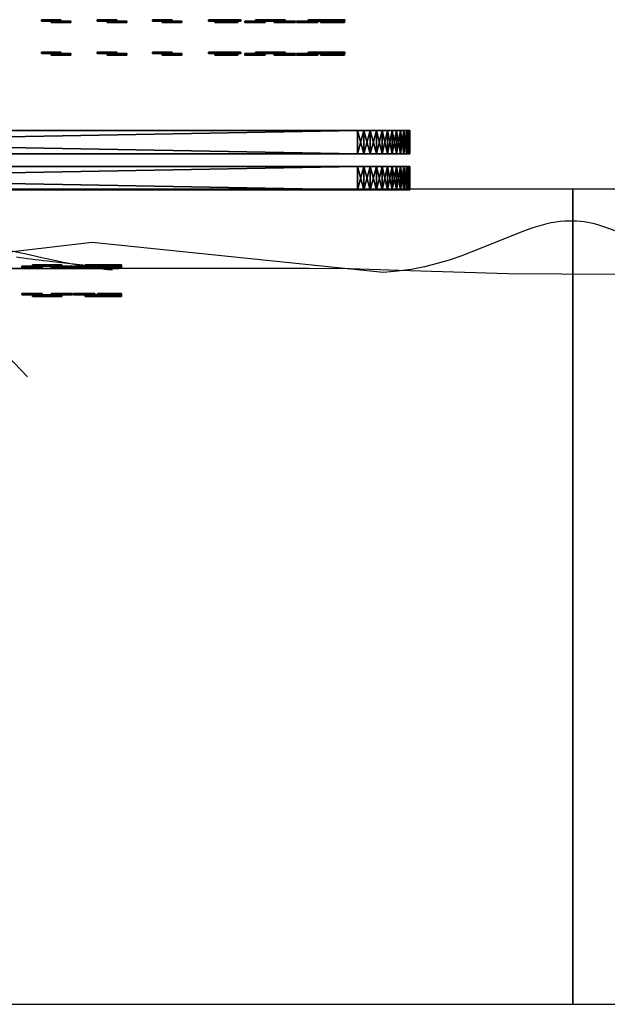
# Model space of a CAD drawing. Header units: millimetres. Extents: x 2690 to 5650, y -4136 to -2691.
# Tile 3 of 5: x 3694 to 4199, y -4136 to -3290. Entities that reach past the tile are written whole.
import ezdxf

# ---------------------------------------------------------------- set-up
doc = ezdxf.new("R2010")
doc.units = ezdxf.units.MM
doc.layers.get('0').update_dxf_attribs({"true_color": 0x718706})

# ---------------------------------------------------------------- blocks, each defined once
blk = doc.blocks.new('Rectangle1410080779')
at = {"color": 0}
mesh = blk.add_polyface(dxfattribs=at)
corners = [(854.85, 196), (-254.85, 196), (-260.51, 195.65, 0), (-265.96, 194.62, 0), (-271.16, 192.96, 0), (-276.06, 190.71, 0), (-280.63, 187.9, 0), (-284.83, 184.6, 0), (-288.6, 180.83, 0), (-291.9, 176.63, 0), (-294.71, 172.06, 0), (-296.96, 167.16, 0), (-298.62, 161.96, 0), (-299.65, 156.51, 0), (-300, 150.85, 0), (-300, -542.85, 0), (-299.65, -548.51, 0), (-298.62, -553.96, 0), (-296.96, -559.16, 0), (-294.71, -564.06, 0), (-291.9, -568.63, 0), (-288.6, -572.83, 0), (-284.83, -576.6, 0), (-280.63, -579.9, 0), (-276.06, -582.71, 0), (-271.16, -584.96, 0), (-265.96, -586.62, 0), (-260.51, -587.65, 0), (-254.85, -588, 0), (854.85, -588, 0), (860.51, -587.65, 0), (865.96, -586.62, 0), (871.16, -584.96, 0), (876.06, -582.71, 0), (880.63, -579.9, 0), (884.83, -576.6, 0), (888.6, -572.83, 0), (891.9, -568.63, 0), (894.71, -564.06, 0), (896.96, -559.16, 0), (898.62, -553.96, 0), (899.65, -548.51, 0), (900, -542.85, 0), (900, 150.85, 0), (899.65, 156.51, 0), (898.62, 161.96, 0), (896.96, 167.16, 0), (894.71, 172.06, 0), (891.9, 176.63, 0), (888.6, 180.83, 0), (884.83, 184.6, 0), (880.63, 187.9, 0), (876.06, 190.71, 0), (871.16, 192.96, 0), (865.96, 194.62, 0), (860.51, 195.65, 0), (854.85, 196, 20), (-254.85, 196, 20), (-260.51, 195.65, 20), (-265.96, 194.62, 20), (-271.16, 192.96, 20), (-276.06, 190.71, 20), (-280.63, 187.9, 20), (-284.83, 184.6, 20), (-288.6, 180.83, 20), (-291.9, 176.63, 20), (-294.71, 172.06, 20), (-296.96, 167.16, 20), (-298.62, 161.96, 20), (-299.65, 156.51, 20), (-300, 150.85, 20), (-300, -542.85, 20), (-299.65, -548.51, 20), (-298.62, -553.96, 20), (-296.96, -559.16, 20), (-294.71, -564.06, 20), (-291.9, -568.63, 20), (-288.6, -572.83, 20), (-284.83, -576.6, 20), (-280.63, -579.9, 20), (-276.06, -582.71, 20), (-271.16, -584.96, 20), (-265.96, -586.62, 20), (-260.51, -587.65, 20), (-254.85, -588, 20), (854.85, -588, 20), (860.51, -587.65, 20), (865.96, -586.62, 20), (871.16, -584.96, 20), (876.06, -582.71, 20), (880.63, -579.9, 20), (884.83, -576.6, 20), (888.6, -572.83, 20), (891.9, -568.63, 20), (894.71, -564.06, 20), (896.96, -559.16, 20), (898.62, -553.96, 20), (899.65, -548.51, 20), (900, -542.85, 20), (900, 150.85, 20), (899.65, 156.51, 20), (898.62, 161.96, 20), (896.96, 167.16, 20), (894.71, 172.06, 20), (891.9, 176.63, 20), (888.6, 180.83, 20), (884.83, 184.6, 20), (880.63, 187.9, 20), (876.06, 190.71, 20), (871.16, 192.96, 20), (865.96, 194.62, 20), (860.51, 195.65, 20)]
mesh.append_faces([[corners[k] for k in face] for face in [(0, 57, 56), (1, 58, 57), (2, 59, 58), (3, 60, 59), (4, 61, 60), (5, 62, 61), (6, 63, 62), (7, 64, 63), (8, 65, 64), (9, 66, 65), (10, 67, 66), (11, 68, 67), (12, 69, 68), (13, 70, 69), (14, 71, 70), (15, 72, 71), (16, 73, 72), (17, 74, 73), (18, 75, 74), (19, 76, 75), (20, 77, 76), (21, 78, 77), (22, 79, 78), (23, 80, 79), (24, 81, 80), (25, 82, 81), (26, 83, 82), (27, 84, 83), (28, 85, 84), (29, 86, 85), (30, 87, 86), (31, 88, 87), (32, 89, 88), (33, 90, 89), (34, 91, 90), (35, 92, 91), (36, 93, 92), (37, 94, 93), (38, 95, 94), (39, 96, 95), (40, 97, 96), (41, 98, 97), (42, 99, 98), (43, 100, 99), (44, 101, 100), (45, 102, 101), (46, 103, 102), (47, 104, 103), (48, 105, 104), (49, 106, 105), (50, 107, 106), (51, 108, 107), (52, 109, 108), (53, 110, 109), (54, 111, 110), (55, 56, 111), (40, 42, 41)]], dxfattribs={"vtx0": -1, "color": 0})
mesh.append_faces([[corners[k] for k in face] for face in [(39, 42, 40), (38, 42, 39), (37, 42, 38), (36, 42, 37), (35, 42, 36), (34, 42, 35), (33, 42, 34), (32, 42, 33), (31, 42, 32), (30, 42, 31), (29, 42, 30), (28, 42, 29), (27, 1, 28), (26, 1, 27), (25, 1, 26), (24, 1, 25), (23, 1, 24), (22, 1, 23), (21, 1, 22), (20, 1, 21), (19, 1, 20), (18, 1, 19), (17, 1, 18), (16, 1, 17), (15, 1, 16), (14, 1, 15), (13, 1, 14), (12, 3, 13), (11, 7, 12), (10, 7, 11), (9, 7, 10)]], dxfattribs={"vtx0": -1, "vtx1": -1, "color": 0})
mesh.append_faces([[corners[k] for k in face] for face in [(28, 43, 42), (28, 44, 43), (28, 45, 44), (28, 46, 45), (28, 47, 46), (28, 48, 47), (28, 49, 48), (28, 50, 49), (28, 51, 50), (28, 52, 51), (28, 53, 52), (28, 54, 53), (28, 55, 54), (28, 0, 55), (28, 1, 0), (13, 2, 1), (13, 3, 2), (12, 4, 3), (12, 5, 4), (12, 6, 5), (12, 7, 6), (84, 98, 99), (84, 99, 100), (84, 100, 101), (84, 101, 102), (84, 102, 103), (84, 103, 104), (84, 104, 105), (84, 105, 106), (84, 106, 107), (84, 107, 108), (84, 108, 109), (84, 109, 110), (84, 110, 111), (84, 111, 56), (84, 56, 57), (69, 57, 58), (69, 58, 59), (68, 59, 60), (68, 60, 61), (68, 61, 62), (68, 62, 63)]], dxfattribs={"vtx0": -1, "vtx2": -1, "color": 0})
mesh.append_faces([[corners[k] for k in face] for face in [(8, 7, 9), (64, 65, 63)]], dxfattribs={"vtx1": -1, "color": 0})
mesh.append_faces([[corners[k] for k in face] for face in [(95, 96, 98), (94, 95, 98), (93, 94, 98), (92, 93, 98), (91, 92, 98), (90, 91, 98), (89, 90, 98), (88, 89, 98), (87, 88, 98), (86, 87, 98), (85, 86, 98), (84, 85, 98), (83, 84, 57), (82, 83, 57), (81, 82, 57), (80, 81, 57), (79, 80, 57), (78, 79, 57), (77, 78, 57), (76, 77, 57), (75, 76, 57), (74, 75, 57), (73, 74, 57), (72, 73, 57), (71, 72, 57), (70, 71, 57), (69, 70, 57), (68, 69, 59), (67, 68, 63), (66, 67, 63), (65, 66, 63)]], dxfattribs={"vtx1": -1, "vtx2": -1, "color": 0})
mesh.append_faces([[corners[k] for k in face] for face in [(0, 1, 57), (1, 2, 58), (2, 3, 59), (3, 4, 60), (4, 5, 61), (5, 6, 62), (6, 7, 63), (7, 8, 64), (8, 9, 65), (9, 10, 66), (10, 11, 67), (11, 12, 68), (12, 13, 69), (13, 14, 70), (14, 15, 71), (15, 16, 72), (16, 17, 73), (17, 18, 74), (18, 19, 75), (19, 20, 76), (20, 21, 77), (21, 22, 78), (22, 23, 79), (23, 24, 80), (24, 25, 81), (25, 26, 82), (26, 27, 83), (27, 28, 84), (28, 29, 85), (29, 30, 86), (30, 31, 87), (31, 32, 88), (32, 33, 89), (33, 34, 90), (34, 35, 91), (35, 36, 92), (36, 37, 93), (37, 38, 94), (38, 39, 95), (39, 40, 96), (40, 41, 97), (41, 42, 98), (42, 43, 99), (43, 44, 100), (44, 45, 101), (45, 46, 102), (46, 47, 103), (47, 48, 104), (48, 49, 105), (49, 50, 106), (50, 51, 107), (51, 52, 108), (52, 53, 109), (53, 54, 110), (54, 55, 111), (55, 0, 56), (96, 97, 98)]], dxfattribs={"vtx2": -1, "color": 0})
blk = doc.blocks.new('Rectangle1410080781')
at = {"color": 0}
mesh = blk.add_polyface(dxfattribs=at)
corners = [(0.1, 16.1), (-0.1, 16.1), (-3.4, 15.8), (-6.4, 14.7), (-9, 13), (-11.2, 10.8), (-12.9, 8.2), (-13.9, 5.2), (-14.3, 2), (-14.3, -24, 0), (14.3, -24, 0), (14.3, 2), (13.9, 5.2), (12.9, 8.2), (11.2, 10.8), (9, 13), (6.4, 14.7), (3.4, 15.8), (0.1, 16.1, 3), (-0.1, 16.1, 3), (-3.4, 15.8, 3), (-6.4, 14.7, 3), (-9, 13, 3), (-11.2, 10.8, 3), (-12.9, 8.2, 3), (-13.9, 5.2, 3), (-14.3, 2, 3), (-14.3, -24, 3), (14.3, -24, 3), (14.3, 2, 3), (13.9, 5.2, 3), (12.9, 8.2, 3), (11.2, 10.8, 3), (9, 13, 3), (6.4, 14.7, 3), (3.4, 15.8, 3)]
mesh.append_faces([[corners[k] for k in face] for face in [(0, 19, 18), (1, 20, 19), (2, 21, 20), (3, 22, 21), (4, 23, 22), (5, 24, 23), (6, 25, 24), (7, 26, 25), (8, 27, 26), (9, 28, 27), (10, 29, 28), (11, 30, 29), (12, 31, 30), (13, 32, 31), (14, 33, 32), (15, 34, 33), (16, 35, 34), (17, 18, 35), (9, 11, 10), (19, 35, 18)]], dxfattribs={"vtx0": -1, "color": 0})
mesh.append_faces([[corners[k] for k in face] for face in [(8, 11, 9), (7, 11, 8), (6, 12, 7), (5, 12, 6), (4, 12, 5), (3, 12, 4), (2, 12, 3), (1, 12, 2)]], dxfattribs={"vtx0": -1, "vtx1": -1, "color": 0})
mesh.append_faces([[corners[k] for k in face] for face in [(7, 12, 11), (1, 13, 12), (1, 14, 13), (1, 15, 14), (1, 16, 15), (1, 17, 16), (25, 29, 30), (19, 30, 31), (19, 31, 32), (19, 32, 33), (19, 33, 34), (19, 34, 35)]], dxfattribs={"vtx0": -1, "vtx2": -1, "color": 0})
mesh.append_faces([[corners[k] for k in face] for face in [(26, 27, 29), (25, 26, 29), (24, 25, 30), (23, 24, 30), (22, 23, 30), (21, 22, 30), (20, 21, 30), (19, 20, 30)]], dxfattribs={"vtx1": -1, "vtx2": -1, "color": 0})
mesh.append_faces([[corners[k] for k in face] for face in [(0, 1, 19), (1, 2, 20), (2, 3, 21), (3, 4, 22), (4, 5, 23), (5, 6, 24), (6, 7, 25), (7, 8, 26), (8, 9, 27), (9, 10, 28), (10, 11, 29), (11, 12, 30), (12, 13, 31), (13, 14, 32), (14, 15, 33), (15, 16, 34), (16, 17, 35), (17, 0, 18), (1, 0, 17), (27, 28, 29)]], dxfattribs={"vtx2": -1, "color": 0})

msp = doc.modelspace()

# ---------------------------------------------------------------- linework, layer by layer
at = {"color": 18, "true_color": 0x000000}
for points in [[(2689.63, -3435.86, 997), (2689.63, -4135.86, 997), (4169.63, -4135.86, 997), (4169.63, -3435.86, 997), (2689.63, -3435.86, 997), (2689.63, -3435.86, 975), (2689.63, -4135.86, 975), (4169.63, -4135.86, 975), (4169.63, -3435.86, 975), (2689.63, -3435.86, 975)], [(4169.63, -3435.86, 742), (4169.63, -4135.86, 742), (5649.63, -4135.86, 742), (5649.63, -3435.86, 742), (4169.63, -3435.86, 742), (4169.63, -3435.86, 720), (4169.63, -4135.86, 720), (5649.63, -4135.86, 720), (5649.63, -3435.86, 720), (4169.63, -3435.86, 720)], [(4169.63, -3435.86, 997), (4169.63, -3435.86, 975)], [(4206.7, -3471.93, 392.96), (4196.38, -3468.09, 388.49), (4191.01, -3466.4, 386.43), (4188.24, -3465.66, 385.46), (4185.39, -3464.99, 384.55), (4182.46, -3464.41, 383.71), (4179.44, -3463.92, 382.92), (4176.31, -3463.55, 382.22), (4173.08, -3463.29, 381.59), (4169.72, -3463.16, 381.06), (4166.23, -3463.17, 380.62), (4162.6, -3463.33, 380.28), (4158.82, -3463.65, 380.06), (4154.95, -3464.14, 379.94), (4151.06, -3464.81, 379.94), (4147.14, -3465.64, 380.04), (4143.2, -3466.62, 380.24), (4135.22, -3469, 380.89), (4127.09, -3471.84, 381.84), (4092.43, -3485.93, 387.53), (4073.41, -3493.26, 390.72), (4063.37, -3496.67, 392.21), (4052.94, -3499.77, 393.55), (4042.08, -3502.48, 394.7), (4030.78, -3504.69, 395.58), (4018.99, -3506.31, 396.15), (4012.91, -3506.87, 396.3), (4006.69, -3507.24, 396.35), (3756.77, -3481.58, 380.06), (3487.83, -3513.23, 371.91)], [(3675.28, -3486.07, 526.3), (3702.45, -3492.05, 528.85), (3714.67, -3494.73, 530.57), (3725.67, -3497.09, 532.59), (3730.64, -3498.12, 533.73), (3735.22, -3499.05, 534.94), (3739.38, -3499.86, 536.24), (3743.09, -3500.54, 537.61), (3746.45, -3501.13, 539.11), (3749.58, -3501.66, 540.76), (3752.5, -3502.15, 542.56), (3755.21, -3502.59, 544.48), (3757.71, -3502.99, 546.54), (3760.01, -3503.35, 548.71), (3762.11, -3503.66, 550.99), (3764.03, -3503.93, 553.38), (3765.75, -3504.17, 555.85), (3767.3, -3504.37, 558.42), (3768.68, -3504.53, 561.06), (3769.89, -3504.67, 563.77), (3770.94, -3504.77, 566.54), (3771.83, -3504.85, 569.37), (3772.57, -3504.89, 572.24), (3773.16, -3504.92, 575.14), (3773.61, -3504.92, 578.08), (3773.93, -3504.89, 581.03), (3774.12, -3504.85, 584), (3774.18, -3504.79, 586.97), (3774.13, -3504.72, 589.93), (3773.96, -3504.63, 592.89), (3773.69, -3504.52, 595.82), (3773.31, -3504.41, 598.72), (3772.28, -3504.16, 604.41), (3770.9, -3503.89, 609.88), (3769.24, -3503.61, 615.07), (3767.31, -3503.34, 619.91), (3767.05, -3503.31, 620.48), (3766.77, -3503.27, 621.05), (3766.15, -3503.19, 622.13), (3765.47, -3503.11, 623.17), (3764.72, -3503.02, 624.16), (3763.9, -3502.92, 625.11), (3763.02, -3502.82, 626.01), (3762.07, -3502.71, 626.88), (3761.07, -3502.6, 627.71), (3760.02, -3502.47, 628.5), (3758.9, -3502.35, 629.27), (3757.74, -3502.21, 630), (3756.53, -3502.08, 630.71), (3753.96, -3501.79, 632.04), (3751.21, -3501.48, 633.3), (3725.07, -3498.49, 642.55), (3718, -3497.65, 645.32), (3714.48, -3497.23, 646.88), (3710.99, -3496.81, 648.57), (3707.56, -3496.38, 650.43), (3704.19, -3495.96, 652.45), (3700.91, -3495.54, 654.67), (3697.73, -3495.13, 657.1), (3694.67, -3494.72, 659.76), (3691.75, -3494.32, 662.67)], [(4206.14, -3509.1, 396.96), (4114.11, -3508.52, 390.49), (4020.12, -3505.59, 385.63), (3978.31, -3504.35, 384.8), (3943.12, -3503.84, 385.57), (3928.34, -3503.84, 386.7), (3914.96, -3503.84, 388.36), (3902.82, -3503.84, 390.48), (3891.75, -3503.84, 393), (3881.57, -3503.84, 395.83), (3872.12, -3503.84, 398.92), (3854.7, -3503.84, 405.6), (3821.04, -3503.84, 419.06), (3811.88, -3503.84, 422.05), (3802.08, -3503.84, 424.75), (3791.46, -3503.84, 427.1), (3779.86, -3503.84, 429.03), (3724.87, -3503.94, 435.7), (3663.03, -3504.1, 440.92)], [(3681.6, -3503.84, 525.21), (3695.03, -3503.84, 526.98), (3701.34, -3503.84, 528.16), (3707.35, -3503.84, 529.54), (3713.21, -3503.84, 531.21), (3719.08, -3503.84, 533.21), (3724.9, -3503.84, 535.51), (3730.65, -3503.84, 538.1), (3736.28, -3503.84, 540.92), (3741.74, -3503.84, 543.96), (3747, -3503.84, 547.18), (3752.02, -3503.84, 550.55), (3756.75, -3503.84, 554.03), (3761.15, -3503.84, 557.6), (3765.18, -3503.84, 561.22), (3768.81, -3503.84, 564.87), (3770.45, -3503.84, 566.69), (3771.98, -3503.84, 568.51), (3773.38, -3503.84, 570.31), (3774.66, -3503.84, 572.1), (3775.8, -3503.84, 573.87), (3776.8, -3503.84, 575.62), (3777.66, -3503.84, 577.35), (3778.03, -3503.84, 578.2), (3778.37, -3503.84, 579.04), (3778.67, -3503.84, 579.88), (3778.92, -3503.84, 580.72), (3779.14, -3503.84, 581.57), (3779.32, -3503.84, 582.41), (3779.46, -3503.84, 583.26), (3779.57, -3503.84, 584.11), (3779.64, -3503.84, 584.96), (3779.67, -3503.84, 585.81), (3779.67, -3503.84, 586.67), (3779.64, -3503.84, 587.53), (3779.57, -3503.84, 588.39), (3779.47, -3503.84, 589.25), (3779.17, -3503.84, 590.98), (3778.76, -3503.84, 592.71), (3778.23, -3503.84, 594.46), (3777.59, -3503.84, 596.21), (3776.85, -3503.84, 597.97), (3776.01, -3503.84, 599.74), (3775.08, -3503.84, 601.52), (3774.06, -3503.84, 603.3), (3771.8, -3503.84, 606.9), (3769.27, -3503.84, 610.53), (3766.51, -3503.84, 614.19), (3760.51, -3503.84, 621.62), (3747.89, -3503.84, 636.9), (3744.97, -3503.84, 640.41), (3742.3, -3503.84, 643.27), (3739.78, -3503.84, 645.64), (3737.32, -3503.84, 647.68), (3726.33, -3503.84, 655.64), (3722.85, -3503.84, 658.37), (3718.9, -3503.84, 661.72), (3709.2, -3503.84, 670.88), (3696.54, -3503.84, 684.38), (3680.18, -3503.84, 703.49)], [(3655.14, -3548.86, 1014.17), (3701.04, -3597.04, 1017.22)], [(4169.63, -4135.86, 720), (4169.63, -4135.86, 742)], [(4169.63, -4135.86, 997), (4169.63, -4135.86, 975)]]:
    msp.add_polyline3d(points, dxfattribs=at)

# ---------------------------------------------------------------- block references
at = {"color": 84, "true_color": 0x1bb11b, "extrusion": (5.96046e-08, -1, -7.15256e-07), "xscale": -0.4197292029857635, "yscale": -0.4197292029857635, "zscale": -0.4197292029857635, "rotation": 90.00000933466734}
for p in [(3723.12, 528.91, 3291.51), (3771.17, 528.91, 3291.51), (3818.63, 528.91, 3291.51), (3866.66, 528.91, 3291.51), (3915.58, 528.91, 3291.51), (3723.12, 528.91, 3319.37), (3771.17, 528.91, 3319.37), (3818.63, 528.91, 3319.37), (3866.66, 528.91, 3319.37), (3915.58, 528.91, 3319.37), (3723.98, 528.91, 3502.04)]:
    msp.add_blockref('Rectangle1410080781', p, dxfattribs=at)
at = {"color": 84, "true_color": 0x1bb11b, "extrusion": (-3.57628e-07, -1, -4.76837e-07), "xscale": -0.4197292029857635, "yscale": -0.4197292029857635, "zscale": -0.4197292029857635, "rotation": 270.0000111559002}
for p in [(3728.18, 528.91, 3292.77), (3776.23, 528.91, 3292.77), (3823.69, 528.91, 3292.77), (3871.72, 528.91, 3292.77), (3728.18, 528.91, 3320.62), (3776.23, 528.91, 3320.62), (3823.69, 528.91, 3320.62), (3871.72, 528.91, 3320.62)]:
    msp.add_blockref('Rectangle1410080781', p, dxfattribs=at)
at = {"color": 84, "true_color": 0x1bb11b, "extrusion": (-2.5332e-07, 1, 8.34465e-07), "xscale": 0.4197291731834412, "yscale": 0.4197291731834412, "zscale": 0.4197292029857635, "rotation": 165.0000216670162}
for p in [(-3870.47, 692.73, -3292.77), (-3870.47, 692.73, -3320.63)]:
    msp.add_blockref('Rectangle1410080781', p, dxfattribs=at)
at = {"color": 84, "true_color": 0x1bb11b, "extrusion": (8.9407e-08, 1, 4.76837e-07), "xscale": 0.4197292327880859, "yscale": 0.4197292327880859, "zscale": 0.4197292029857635, "rotation": 320.0000079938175}
for p in [(-3873.18, 687.01, -3291.51), (-3873.18, 687.01, -3319.37)]:
    msp.add_blockref('Rectangle1410080781', p, dxfattribs=at)
at = {"color": 84, "true_color": 0x1bb11b, "extrusion": (-4.17233e-07, 1, 5.96046e-07), "xscale": 0.4197292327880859, "yscale": 0.4197292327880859, "zscale": 0.4197292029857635, "rotation": 140.0000130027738}
for p in [(-3898.8, 655.26, -3292.77), (-3898.8, 655.26, -3320.63), (-3707.2, 655.26, -3503.3)]:
    msp.add_blockref('Rectangle1410080781', p, dxfattribs=at)
at = {"color": 84, "true_color": 0x1bb11b, "extrusion": (5.96046e-08, 1, 3.57628e-07), "xscale": 0.4197291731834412, "yscale": 0.4197291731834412, "zscale": 0.4197292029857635, "rotation": 295.0000061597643}
for p in [(-3903.67, 651.21, -3291.51), (-3903.67, 651.21, -3319.37), (-3712.07, 651.21, -3502.04)]:
    msp.add_blockref('Rectangle1410080781', p, dxfattribs=at)
at = {"color": 84, "true_color": 0x1bb11b, "extrusion": (-4.17233e-07, -1, -7.15256e-07), "xscale": -0.4197291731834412, "yscale": -0.4197291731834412, "zscale": -0.4197292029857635, "rotation": 295.0000129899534}
for p in [(3919.71, 529.62, 3292.77), (3919.71, 529.62, 3320.62), (3728.12, 529.62, 3503.29)]:
    msp.add_blockref('Rectangle1410080781', p, dxfattribs=at)
at = {"color": 84, "true_color": 0x1bb11b, "extrusion": (-5.96046e-08, -1, -9.53674e-07), "xscale": -0.4197292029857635, "yscale": -0.4197292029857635, "zscale": -0.4197292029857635, "rotation": 59.99999483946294}
for p in [(3943.85, 635.11, 3292.77), (3943.85, 635.11, 3320.62), (3752.25, 635.11, 3503.29)]:
    msp.add_blockref('Rectangle1410080781', p, dxfattribs=at)
at = {"color": 84, "true_color": 0x1bb11b, "extrusion": (-2.38419e-07, -1, -4.76837e-07), "xscale": -0.4197291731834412, "yscale": -0.4197291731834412, "zscale": -0.4197292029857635, "rotation": 214.9999879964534}
for p in [(3948.68, 631.02, 3291.51), (3948.68, 631.02, 3319.37), (3757.08, 631.02, 3502.04)]:
    msp.add_blockref('Rectangle1410080781', p, dxfattribs=at)
at = {"color": 84, "true_color": 0x1bb11b, "extrusion": (-4.47035e-07, -1, -5.96046e-07), "xscale": -0.4197292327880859, "yscale": -0.4197292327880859, "zscale": -0.4197292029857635, "rotation": 124.9999886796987}
for p in [(3955.05, 552.91, 3291.51), (3955.05, 552.91, 3319.36), (3763.46, 552.91, 3502.03)]:
    msp.add_blockref('Rectangle1410080781', p, dxfattribs=at)
at = {"color": 84, "true_color": 0x1bb11b, "extrusion": (-9.08971e-07, -1, -7.15256e-07), "xscale": -0.4197292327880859, "yscale": -0.4197292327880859, "zscale": -0.4197292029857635, "rotation": 329.9999923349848}
for p in [(3959.15, 557.74, 3292.77), (3959.15, 557.74, 3320.62), (3767.55, 557.74, 3503.29)]:
    msp.add_blockref('Rectangle1410080781', p, dxfattribs=at)
at = {"color": 84, "true_color": 0x1bb11b, "extrusion": (-3.57628e-07, -1, -5.96046e-07), "xscale": -0.4197292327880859, "yscale": -0.4197292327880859, "zscale": -0.4197292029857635, "rotation": 165.0000080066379}
for p in [(3967.4, 589.13, 3291.51), (3967.4, 589.13, 3319.36), (3775.8, 589.13, 3502.03)]:
    msp.add_blockref('Rectangle1410080781', p, dxfattribs=at)
at = {"color": 84, "true_color": 0x1bb11b, "extrusion": (-5.66244e-07, -1, -1.07288e-06), "xscale": -0.4197291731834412, "yscale": -0.4197291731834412, "zscale": -0.4197292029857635, "rotation": 10.00000824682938}
for p in [(3967.43, 595.46, 3292.77), (3967.43, 595.46, 3320.62), (3775.83, 595.46, 3503.29)]:
    msp.add_blockref('Rectangle1410080781', p, dxfattribs=at)
at = {"color": 18, "true_color": 0x000000, "extrusion": (3.25841e-07, 1, 0)}
for p in [(-3729.64, 1111, -3405.32), (-3729.64, 1366, -3436.32)]:
    msp.add_blockref('Rectangle1410080779', p, dxfattribs=at)
at = {"color": 84, "true_color": 0x1bb11b, "extrusion": (1.04308e-06, 1, 1.78814e-07), "xscale": -0.4197292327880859, "yscale": -0.4197292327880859, "zscale": -0.4197292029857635, "rotation": 320.0000079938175}
msp.add_blockref('Rectangle1410080781', (-3707.21, 655.25, -3525.41), dxfattribs=at)
at = {"color": 84, "true_color": 0x1bb11b, "extrusion": (-3.27826e-07, -1, -2.38419e-07), "xscale": 0.4197292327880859, "yscale": 0.4197292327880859, "zscale": 0.4197292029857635, "rotation": 115.0000043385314}
msp.add_blockref('Rectangle1410080781', (3728.12, 529.62, 3525.42), dxfattribs=at)
at = {"color": 84, "true_color": 0x1bb11b, "extrusion": (-6.55651e-07, -1, 2.38419e-07), "xscale": 0.4197292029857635, "yscale": 0.4197292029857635, "zscale": 0.4197292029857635, "rotation": 239.9999966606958}
msp.add_blockref('Rectangle1410080781', (3752.26, 635.11, 3525.42), dxfattribs=at)
at = {"color": 84, "true_color": 0x1bb11b, "extrusion": (2.68221e-07, -1, -1.19209e-07), "xscale": 0.4197292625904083, "yscale": 0.4197292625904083, "zscale": 0.4197292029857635, "rotation": 149.9999836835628}
msp.add_blockref('Rectangle1410080781', (3767.55, 557.74, 3525.42), dxfattribs=at)
at = {"color": 84, "true_color": 0x1bb11b, "extrusion": (-7.45058e-08, -1, 1.19209e-07), "xscale": 0.4197291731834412, "yscale": 0.4197291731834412, "zscale": 0.4197292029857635, "rotation": 190.0000066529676}
msp.add_blockref('Rectangle1410080781', (3775.83, 595.45, 3525.42), dxfattribs=at)
at = {"color": 84, "true_color": 0x1bb11b, "extrusion": (5.96046e-07, 1, 3.57628e-07), "xscale": -0.4197291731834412, "yscale": -0.4197291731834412, "zscale": -0.4197292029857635, "rotation": 115.0000043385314}
msp.add_blockref('Rectangle1410080781', (-3712.08, 651.21, -3526.68), dxfattribs=at)
at = {"color": 84, "true_color": 0x1bb11b, "extrusion": (-8.34465e-07, -1, -1.19209e-07), "xscale": 0.4197292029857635, "yscale": 0.4197292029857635, "zscale": 0.4197292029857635, "rotation": 269.9999974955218}
msp.add_blockref('Rectangle1410080781', (3723.98, 528.91, 3526.67), dxfattribs=at)
at = {"color": 84, "true_color": 0x1bb11b, "extrusion": (-4.17233e-07, -1, -2.38419e-07), "xscale": 0.4197291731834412, "yscale": 0.4197291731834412, "zscale": 0.4197292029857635, "rotation": 34.9999930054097}
msp.add_blockref('Rectangle1410080781', (3757.08, 631.02, 3526.68), dxfattribs=at)
at = {"color": 84, "true_color": 0x1bb11b, "extrusion": (-1.49012e-07, -1, -2.38419e-07), "xscale": 0.4197292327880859, "yscale": 0.4197292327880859, "zscale": 0.4197292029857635, "rotation": 304.9999836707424}
msp.add_blockref('Rectangle1410080781', (3763.46, 552.91, 3526.68), dxfattribs=at)
at = {"color": 84, "true_color": 0x1bb11b, "extrusion": (-2.83122e-07, -1, -2.38419e-07), "xscale": 0.4197292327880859, "yscale": 0.4197292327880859, "zscale": 0.4197292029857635, "rotation": 345.0000047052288}
msp.add_blockref('Rectangle1410080781', (3775.8, 589.13, 3526.68), dxfattribs=at)

doc.saveas('drawing.dxf')
